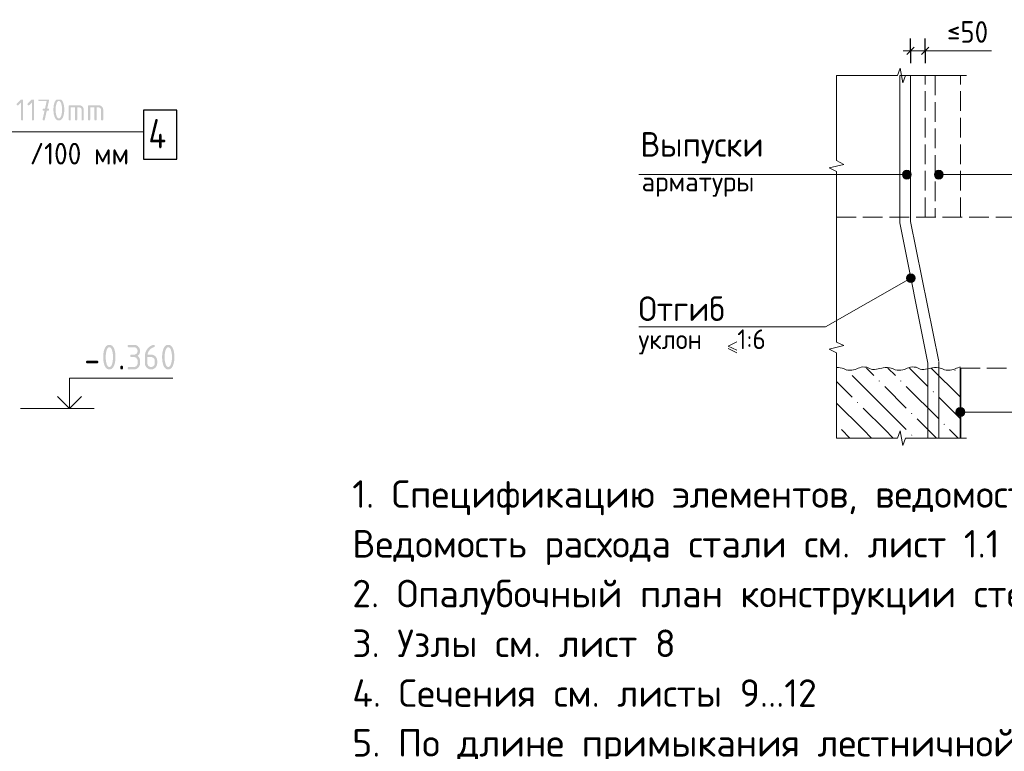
# Model space of a CAD drawing. Header units: millimetres. Extents: x 0 to 50400, y 0 to 35640.
# Tile 13 of 18: x 23540 to 35561, y 8340 to 17270. Entities that reach past the tile are written whole.
import ezdxf

# ---------------------------------------------------------------- set-up
doc = ezdxf.new("R2010")
doc.units = ezdxf.units.MM
doc.linetypes.add('______2', pattern=[324, 240, -84])
for name, color, linetype, lineweight in [('Standard', 7, 'Continuous', 25), ('Высотные отметки', 7, 'Continuous', 25), ('ЖБ Пилон', 7, 'Continuous', 35), ('Позиционная метка линия выноска', 7, 'Continuous', 13), ('Размерная линия_ общее', 7, 'Continuous', 13)]:
    doc.layers.add(name, color=color, linetype=linetype, lineweight=lineweight)
doc.layers.add('Стена обрамление П-обр.', color=7, linetype='Continuous', true_color=0xa0a0a0)
doc.styles.add('ISOCPEUR', font='txt')

msp = doc.modelspace()

# ---------------------------------------------------------------- hatches: boundary and pattern name
at = {"layer": 'Standard', "linetype": 'Continuous', "lineweight": 13, "transparency": 33554687}
for points in [[(34324, 15352), (34324, 15406), (34317, 15379)], [(34324, 15406), (34344, 15333), (34344, 15425)], [(34324, 15406), (34324, 15352), (34344, 15333)], [(34344, 15425), (34371, 15325), (34371, 15433)], [(34344, 15425), (34344, 15333), (34371, 15325)], [(34371, 15433), (34371, 15325), (34398, 15333)], [(34371, 15433), (34398, 15333), (34398, 15425)], [(34398, 15425), (34398, 15333), (34417, 15352)], [(34398, 15425), (34417, 15352), (34417, 15406)], [(34417, 15406), (34417, 15352), (34425, 15379)], [(34714, 15352), (34714, 15406), (34707, 15379)], [(34734, 15333), (34734, 15425), (34714, 15406)], [(34734, 15333), (34714, 15406), (34714, 15352)], [(34761, 15325), (34761, 15433), (34734, 15425)], [(34761, 15325), (34734, 15425), (34734, 15333)], [(34788, 15333), (34788, 15425), (34761, 15433)], [(34788, 15333), (34761, 15433), (34761, 15325)], [(34807, 15352), (34807, 15406), (34788, 15425)], [(34807, 15352), (34788, 15425), (34788, 15333)], [(34807, 15406), (34807, 15352), (34815, 15379)], [(34366, 14115), (34420, 14061), (34373, 14142)], [(34393, 14069), (34366, 14115), (34373, 14088)], [(34366, 14115), (34393, 14069), (34420, 14061)], [(34373, 14142), (34447, 14068), (34393, 14162)], [(34373, 14142), (34420, 14061), (34447, 14068)], [(34393, 14162), (34466, 14088), (34420, 14169)], [(34393, 14162), (34447, 14068), (34466, 14088)], [(34420, 14169), (34466, 14088), (34474, 14115)], [(34420, 14169), (34474, 14115), (34447, 14162)], [(34447, 14162), (34474, 14115), (34467, 14142)], [(34978, 12454), (34978, 12508), (34971, 12481)], [(34998, 12435), (34998, 12527), (34978, 12508)], [(34998, 12435), (34978, 12508), (34978, 12454)], [(35025, 12427), (35025, 12535), (34998, 12527)], [(35025, 12427), (34998, 12527), (34998, 12435)], [(35052, 12435), (35052, 12527), (35025, 12535)], [(35052, 12435), (35025, 12535), (35025, 12427)], [(35071, 12454), (35071, 12508), (35052, 12527)], [(35071, 12454), (35052, 12527), (35052, 12435)], [(35071, 12508), (35071, 12454), (35079, 12481)]]:
    msp.add_hatch(color=7, dxfattribs=at).paths.add_polyline_path(points)
for points in [[(33639, 12984), (33631, 12992), (33639, 13000), (33646, 12992)], [(34959, 12984), (34951, 12992), (34959, 13000), (34966, 12992)], [(34035, 12852), (34027, 12860), (34035, 12868), (34042, 12860)], [(34299, 12852), (34291, 12860), (34299, 12868), (34306, 12860)], [(34695, 12720), (34687, 12728), (34695, 12736), (34702, 12728)], [(33771, 12588), (33763, 12596), (33771, 12604), (33778, 12596)], [(34431, 12456), (34423, 12464), (34431, 12472), (34438, 12464)], [(33512, 12334), (33514, 12332), (33512, 12330)], [(34827, 12324), (34819, 12332), (34827, 12340), (34834, 12332)], [(34431, 12192), (34423, 12200), (34431, 12208), (34438, 12200)]]:
    msp.add_hatch(color=7, dxfattribs=at).paths.add_polyline_path(points, flags=16)
at = {"layer": 'ЖБ Пилон', "linetype": 'Continuous', "lineweight": 25, "transparency": 33554687}
h = msp.add_hatch(color=7, dxfattribs=at)
h.paths.add_polyline_path([(24679, 13151), (24679, 13161), (24679, 13170), (24678, 13179), (24677, 13188), (24676, 13196), (24675, 13205), (24673, 13213), (24671, 13222), (24670, 13228), (24668, 13233), (24666, 13239), (24664, 13243), (24663, 13248), (24660, 13252), (24658, 13256), (24656, 13259), (24654, 13262), (24651, 13264), (24649, 13267), (24646, 13268), (24643, 13270), (24640, 13271), (24638, 13271), (24634, 13271), (24631, 13271), (24628, 13271), (24626, 13270), (24623, 13268), (24620, 13267), (24618, 13264), (24615, 13262), (24613, 13259), (24611, 13256), (24609, 13252), (24606, 13248), (24605, 13243), (24603, 13239), (24601, 13233), (24599, 13228), (24598, 13221), (24596, 13213), (24594, 13204), (24593, 13196), (24592, 13187), (24591, 13178), (24590, 13169), (24590, 13160), (24590, 13151), (24590, 13142), (24590, 13133), (24591, 13124), (24592, 13115), (24593, 13107), (24594, 13098), (24596, 13089), (24598, 13081), (24599, 13075), (24601, 13070), (24602, 13064), (24604, 13059), (24606, 13055), (24608, 13051), (24610, 13047), (24613, 13044), (24615, 13041), (24618, 13038), (24620, 13036), (24623, 13035), (24625, 13033), (24628, 13032), (24631, 13031), (24634, 13031), (24638, 13031), (24640, 13032), (24643, 13033), (24646, 13035), (24649, 13036), (24651, 13038), (24654, 13041), (24656, 13044), (24658, 13047), (24660, 13051), (24663, 13055), (24664, 13059), (24666, 13064), (24668, 13070), (24670, 13075), (24671, 13081), (24673, 13089), (24675, 13098), (24676, 13107), (24677, 13115), (24678, 13124), (24679, 13133), (24679, 13142)])
h.paths.add_polyline_path([(24709, 13151), (24709, 13145), (24709, 13138), (24709, 13132), (24708, 13125), (24708, 13119), (24707, 13113), (24707, 13107), (24706, 13101), (24705, 13096), (24704, 13090), (24703, 13084), (24702, 13079), (24701, 13074), (24699, 13069), (24698, 13064), (24696, 13059), (24694, 13052), (24691, 13045), (24688, 13039), (24685, 13034), (24682, 13028), (24678, 13024), (24675, 13019), (24671, 13016), (24667, 13012), (24663, 13009), (24659, 13007), (24654, 13005), (24650, 13003), (24645, 13002), (24640, 13001), (24634, 13001), (24629, 13001), (24624, 13002), (24619, 13003), (24615, 13005), (24610, 13007), (24606, 13009), (24602, 13012), (24598, 13016), (24594, 13019), (24590, 13024), (24587, 13028), (24584, 13033), (24581, 13039), (24578, 13045), (24575, 13051), (24573, 13058), (24571, 13063), (24570, 13068), (24568, 13074), (24567, 13079), (24566, 13084), (24565, 13090), (24564, 13095), (24563, 13101), (24562, 13107), (24561, 13113), (24561, 13119), (24560, 13125), (24560, 13132), (24560, 13138), (24560, 13145), (24560, 13151), (24560, 13158), (24560, 13165), (24560, 13171), (24560, 13177), (24561, 13184), (24561, 13190), (24562, 13196), (24563, 13202), (24564, 13207), (24565, 13213), (24566, 13219), (24567, 13224), (24568, 13229), (24570, 13234), (24571, 13239), (24573, 13244), (24575, 13251), (24578, 13258), (24581, 13264), (24584, 13269), (24587, 13275), (24590, 13279), (24594, 13284), (24598, 13287), (24602, 13291), (24606, 13293), (24610, 13296), (24615, 13298), (24619, 13300), (24624, 13300), (24629, 13301), (24634, 13301), (24640, 13301), (24645, 13300), (24650, 13300), (24654, 13298), (24659, 13296), (24663, 13293), (24667, 13291), (24671, 13287), (24675, 13283), (24678, 13279), (24682, 13275), (24685, 13269), (24688, 13264), (24691, 13258), (24694, 13251), (24696, 13244), (24698, 13239), (24699, 13234), (24701, 13229), (24702, 13224), (24703, 13218), (24704, 13213), (24705, 13207), (24706, 13201), (24707, 13196), (24707, 13190), (24708, 13184), (24708, 13177), (24709, 13171), (24709, 13165), (24709, 13158)], flags=16)
for points in [[(24934, 13151), (24904, 13151), (24902, 13151), (24901, 13152), (24899, 13152), (24898, 13152), (24896, 13153), (24895, 13153), (24894, 13154), (24893, 13155), (24892, 13156), (24891, 13157), (24891, 13158), (24890, 13160), (24890, 13161), (24889, 13163), (24889, 13165), (24889, 13166), (24889, 13168), (24889, 13170), (24890, 13172), (24890, 13173), (24891, 13174), (24891, 13176), (24892, 13177), (24893, 13178), (24894, 13179), (24895, 13179), (24896, 13180), (24898, 13181), (24899, 13181), (24901, 13181), (24902, 13181), (24904, 13181), (24934, 13181), (24939, 13181), (24943, 13182), (24948, 13183), (24952, 13185), (24956, 13186), (24959, 13189), (24963, 13191), (24966, 13194), (24969, 13198), (24972, 13201), (24974, 13205), (24976, 13209), (24978, 13213), (24978, 13217), (24979, 13222), (24979, 13226), (24979, 13231), (24978, 13235), (24978, 13240), (24976, 13244), (24974, 13248), (24972, 13251), (24969, 13255), (24966, 13258), (24963, 13261), (24959, 13264), (24955, 13266), (24951, 13268), (24948, 13270), (24943, 13271), (24939, 13271), (24934, 13271), (24874, 13271), (24872, 13271), (24871, 13272), (24869, 13272), (24868, 13272), (24866, 13273), (24865, 13273), (24864, 13274), (24863, 13275), (24862, 13276), (24861, 13277), (24861, 13278), (24860, 13280), (24860, 13281), (24859, 13283), (24859, 13284), (24859, 13286), (24859, 13288), (24859, 13290), (24860, 13292), (24860, 13293), (24861, 13294), (24861, 13296), (24862, 13297), (24863, 13298), (24864, 13299), (24865, 13299), (24866, 13300), (24868, 13300), (24869, 13301), (24871, 13301), (24872, 13301), (24874, 13301), (24934, 13301), (24938, 13301), (24942, 13301), (24946, 13301), (24949, 13300), (24953, 13299), (24956, 13298), (24960, 13297), (24963, 13296), (24966, 13295), (24970, 13293), (24973, 13291), (24976, 13289), (24979, 13287), (24982, 13285), (24985, 13282), (24987, 13279), (24990, 13277), (24992, 13274), (24995, 13271), (24997, 13268), (24999, 13265), (25001, 13262), (25002, 13258), (25004, 13255), (25005, 13252), (25006, 13248), (25007, 13245), (25008, 13241), (25009, 13238), (25009, 13234), (25009, 13230), (25009, 13226), (25009, 13222), (25009, 13217), (25008, 13213), (25007, 13209), (25006, 13204), (25005, 13201), (25004, 13197), (25002, 13193), (25000, 13189), (24998, 13186), (24995, 13182), (24992, 13179), (24990, 13175), (24986, 13172), (24983, 13169), (24979, 13166), (24983, 13164), (24986, 13161), (24990, 13157), (24992, 13154), (24995, 13151), (24998, 13147), (25000, 13144), (25002, 13140), (25004, 13136), (25005, 13132), (25006, 13128), (25007, 13124), (25008, 13120), (25009, 13116), (25009, 13111), (25009, 13106), (25009, 13076), (25009, 13073), (25009, 13069), (25009, 13065), (25008, 13061), (25007, 13058), (25006, 13054), (25005, 13051), (25004, 13048), (25002, 13044), (25001, 13041), (24999, 13038), (24997, 13035), (24995, 13032), (24992, 13029), (24990, 13026), (24987, 13023), (24984, 13021), (24982, 13018), (24979, 13016), (24976, 13014), (24973, 13012), (24969, 13010), (24966, 13008), (24963, 13007), (24960, 13005), (24956, 13004), (24953, 13003), (24949, 13003), (24946, 13002), (24942, 13002), (24938, 13001), (24934, 13001), (24874, 13001), (24872, 13001), (24871, 13002), (24869, 13002), (24868, 13002), (24866, 13003), (24865, 13004), (24864, 13004), (24863, 13005), (24862, 13006), (24861, 13007), (24861, 13008), (24860, 13010), (24860, 13011), (24859, 13013), (24859, 13015), (24859, 13016), (24859, 13018), (24859, 13020), (24860, 13022), (24860, 13023), (24861, 13024), (24861, 13026), (24862, 13027), (24863, 13028), (24864, 13029), (24865, 13029), (24866, 13030), (24868, 13031), (24869, 13031), (24871, 13031), (24872, 13031), (24874, 13031), (24934, 13031), (24939, 13031), (24943, 13032), (24948, 13033), (24952, 13035), (24956, 13036), (24959, 13039), (24963, 13041), (24966, 13045), (24969, 13048), (24972, 13051), (24974, 13055), (24976, 13059), (24978, 13063), (24978, 13067), (24979, 13072), (24979, 13076), (24979, 13106), (24979, 13111), (24978, 13115), (24978, 13120), (24976, 13124), (24974, 13128), (24972, 13131), (24969, 13135), (24966, 13138), (24963, 13142), (24959, 13144), (24955, 13146), (24951, 13148), (24948, 13150), (24943, 13151), (24939, 13151)], [(24485, 13076), (24365, 13076), (24363, 13076), (24361, 13076), (24359, 13077), (24358, 13077), (24357, 13078), (24356, 13078), (24354, 13079), (24353, 13080), (24352, 13081), (24352, 13082), (24351, 13083), (24351, 13085), (24350, 13086), (24350, 13088), (24350, 13089), (24350, 13091), (24350, 13093), (24350, 13095), (24350, 13096), (24351, 13098), (24351, 13099), (24352, 13100), (24352, 13102), (24353, 13103), (24354, 13103), (24356, 13104), (24357, 13105), (24358, 13105), (24359, 13106), (24361, 13106), (24363, 13106), (24365, 13106), (24485, 13106), (24486, 13106), (24488, 13106), (24490, 13106), (24491, 13105), (24493, 13105), (24494, 13104), (24495, 13103), (24496, 13103), (24497, 13102), (24497, 13100), (24498, 13099), (24499, 13098), (24499, 13096), (24499, 13095), (24500, 13093), (24500, 13091), (24500, 13089), (24499, 13088), (24499, 13086), (24499, 13085), (24498, 13083), (24497, 13082), (24497, 13081), (24496, 13080), (24495, 13079), (24494, 13078), (24493, 13078), (24491, 13077), (24490, 13077), (24488, 13076), (24486, 13076)], [(24769, 13031), (24769, 13033), (24770, 13035), (24770, 13037), (24770, 13038), (24771, 13039), (24771, 13041), (24772, 13042), (24773, 13043), (24774, 13044), (24775, 13044), (24776, 13045), (24778, 13046), (24779, 13046), (24781, 13046), (24783, 13046), (24784, 13046), (24786, 13046), (24788, 13046), (24790, 13046), (24791, 13046), (24792, 13045), (24794, 13044), (24795, 13044), (24796, 13043), (24797, 13042), (24797, 13041), (24798, 13039), (24798, 13038), (24799, 13037), (24799, 13035), (24799, 13033), (24799, 13031), (24799, 13016), (24799, 13015), (24799, 13013), (24799, 13011), (24798, 13010), (24798, 13008), (24797, 13007), (24797, 13006), (24796, 13005), (24795, 13004), (24794, 13004), (24792, 13003), (24791, 13002), (24790, 13002), (24788, 13002), (24786, 13001), (24784, 13001), (24783, 13001), (24781, 13002), (24779, 13002), (24778, 13002), (24776, 13003), (24775, 13004), (24774, 13004), (24773, 13005), (24772, 13006), (24771, 13007), (24771, 13008), (24770, 13010), (24770, 13011), (24770, 13013), (24769, 13015), (24769, 13016)]]:
    msp.add_hatch(color=7, dxfattribs=at).paths.add_polyline_path(points, flags=16)
h = msp.add_hatch(color=7, dxfattribs=at)
h.paths.add_polyline_path([(25099, 13151), (25099, 13076), (25099, 13072), (25100, 13067), (25101, 13063), (25102, 13059), (25104, 13055), (25106, 13051), (25109, 13048), (25112, 13045), (25115, 13041), (25119, 13039), (25123, 13036), (25127, 13035), (25131, 13033), (25135, 13032), (25139, 13031), (25144, 13031), (25149, 13031), (25153, 13032), (25157, 13033), (25161, 13035), (25165, 13036), (25169, 13039), (25172, 13041), (25176, 13045), (25179, 13048), (25181, 13052), (25184, 13055), (25186, 13059), (25187, 13063), (25188, 13067), (25189, 13072), (25189, 13076), (25189, 13106), (25189, 13111), (25188, 13115), (25187, 13120), (25185, 13124), (25184, 13128), (25181, 13131), (25179, 13135), (25176, 13138), (25172, 13142), (25169, 13144), (25165, 13146), (25161, 13148), (25157, 13150), (25153, 13151), (25149, 13151), (25144, 13151)])
h.paths.add_polyline_path([(25174, 13301), (25176, 13301), (25177, 13301), (25179, 13301), (25180, 13300), (25182, 13300), (25183, 13299), (25184, 13299), (25185, 13298), (25186, 13297), (25187, 13296), (25187, 13294), (25188, 13293), (25188, 13292), (25189, 13290), (25189, 13288), (25189, 13286), (25189, 13284), (25188, 13281), (25188, 13279), (25187, 13278), (25186, 13276), (25185, 13275), (25183, 13274), (25181, 13273), (25177, 13272), (25173, 13271), (25169, 13270), (25165, 13268), (25161, 13266), (25158, 13264), (25154, 13262), (25150, 13259), (25146, 13257), (25143, 13254), (25139, 13251), (25136, 13248), (25133, 13245), (25129, 13241), (25126, 13237), (25123, 13233), (25118, 13227), (25114, 13221), (25110, 13214), (25108, 13208), (25105, 13201), (25103, 13195), (25101, 13188), (25100, 13181), (25144, 13181), (25148, 13181), (25152, 13181), (25156, 13181), (25159, 13180), (25163, 13179), (25166, 13178), (25170, 13177), (25173, 13176), (25177, 13175), (25180, 13173), (25183, 13171), (25186, 13169), (25189, 13167), (25192, 13165), (25195, 13162), (25197, 13160), (25200, 13157), (25202, 13154), (25205, 13151), (25207, 13148), (25209, 13145), (25210, 13142), (25212, 13139), (25213, 13135), (25215, 13132), (25216, 13129), (25217, 13125), (25217, 13122), (25218, 13118), (25218, 13114), (25219, 13110), (25219, 13106), (25219, 13076), (25219, 13072), (25218, 13069), (25218, 13065), (25217, 13061), (25217, 13058), (25216, 13054), (25215, 13051), (25213, 13047), (25212, 13044), (25210, 13041), (25209, 13038), (25207, 13035), (25204, 13032), (25202, 13029), (25200, 13026), (25197, 13023), (25194, 13020), (25191, 13018), (25188, 13016), (25185, 13014), (25182, 13012), (25179, 13010), (25176, 13008), (25173, 13007), (25169, 13005), (25166, 13004), (25163, 13003), (25159, 13003), (25155, 13002), (25152, 13002), (25148, 13001), (25144, 13001), (25140, 13001), (25136, 13002), (25133, 13002), (25129, 13003), (25125, 13003), (25122, 13004), (25118, 13005), (25115, 13007), (25112, 13008), (25109, 13010), (25105, 13012), (25102, 13014), (25099, 13016), (25096, 13018), (25094, 13020), (25091, 13023), (25088, 13026), (25086, 13029), (25083, 13032), (25081, 13035), (25079, 13038), (25078, 13041), (25076, 13044), (25075, 13047), (25073, 13050), (25072, 13054), (25071, 13057), (25070, 13061), (25070, 13065), (25069, 13068), (25069, 13072), (25069, 13076), (25069, 13166), (25069, 13173), (25070, 13179), (25070, 13185), (25071, 13191), (25072, 13197), (25074, 13203), (25075, 13209), (25078, 13214), (25080, 13220), (25082, 13225), (25085, 13231), (25088, 13236), (25091, 13241), (25095, 13246), (25099, 13251), (25103, 13256), (25106, 13259), (25110, 13263), (25113, 13266), (25116, 13270), (25120, 13273), (25123, 13276), (25127, 13279), (25130, 13281), (25134, 13284), (25138, 13286), (25141, 13289), (25145, 13291), (25149, 13293), (25153, 13295), (25156, 13296), (25160, 13298), (25162, 13299), (25164, 13299), (25166, 13300), (25168, 13301), (25170, 13301), (25171, 13301), (25173, 13301)], flags=16)
h = msp.add_hatch(color=7, dxfattribs=at)
h.paths.add_polyline_path([(25399, 13151), (25399, 13161), (25398, 13170), (25398, 13179), (25397, 13188), (25396, 13196), (25394, 13205), (25393, 13213), (25391, 13222), (25389, 13228), (25387, 13233), (25386, 13239), (25384, 13243), (25382, 13248), (25380, 13252), (25378, 13256), (25375, 13259), (25373, 13262), (25371, 13264), (25368, 13267), (25365, 13268), (25363, 13270), (25360, 13271), (25357, 13271), (25354, 13271), (25351, 13271), (25348, 13271), (25345, 13270), (25342, 13268), (25340, 13267), (25337, 13264), (25335, 13262), (25332, 13259), (25330, 13256), (25328, 13252), (25326, 13248), (25324, 13243), (25322, 13239), (25320, 13233), (25319, 13228), (25317, 13221), (25315, 13213), (25314, 13204), (25312, 13196), (25311, 13187), (25310, 13178), (25309, 13169), (25309, 13160), (25309, 13151), (25309, 13142), (25309, 13133), (25310, 13124), (25311, 13115), (25312, 13107), (25313, 13098), (25315, 13089), (25317, 13081), (25318, 13075), (25320, 13070), (25322, 13064), (25324, 13059), (25326, 13055), (25328, 13051), (25330, 13047), (25332, 13044), (25334, 13041), (25337, 13038), (25339, 13036), (25342, 13035), (25345, 13033), (25348, 13032), (25351, 13031), (25354, 13031), (25357, 13031), (25360, 13032), (25363, 13033), (25365, 13035), (25368, 13036), (25371, 13038), (25373, 13041), (25375, 13044), (25378, 13047), (25380, 13051), (25382, 13055), (25384, 13059), (25386, 13064), (25387, 13070), (25389, 13075), (25391, 13081), (25393, 13089), (25394, 13098), (25396, 13107), (25397, 13115), (25398, 13124), (25398, 13133), (25399, 13142)])
h.paths.add_polyline_path([(25429, 13151), (25429, 13145), (25428, 13138), (25428, 13132), (25428, 13125), (25427, 13119), (25427, 13113), (25426, 13107), (25425, 13101), (25425, 13096), (25424, 13090), (25422, 13084), (25421, 13079), (25420, 13074), (25419, 13069), (25417, 13064), (25415, 13059), (25413, 13052), (25410, 13045), (25408, 13039), (25404, 13034), (25401, 13028), (25398, 13024), (25394, 13019), (25390, 13016), (25387, 13012), (25382, 13009), (25378, 13007), (25374, 13005), (25369, 13003), (25364, 13002), (25359, 13001), (25354, 13001), (25348, 13001), (25344, 13002), (25339, 13003), (25334, 13005), (25329, 13007), (25325, 13009), (25321, 13012), (25317, 13016), (25313, 13019), (25310, 13024), (25306, 13028), (25303, 13033), (25300, 13039), (25297, 13045), (25294, 13051), (25292, 13058), (25290, 13063), (25289, 13068), (25288, 13074), (25286, 13079), (25285, 13084), (25284, 13090), (25283, 13095), (25282, 13101), (25281, 13107), (25281, 13113), (25280, 13119), (25280, 13125), (25279, 13132), (25279, 13138), (25279, 13145), (25279, 13151), (25279, 13158), (25279, 13165), (25279, 13171), (25280, 13177), (25280, 13184), (25281, 13190), (25281, 13196), (25282, 13202), (25283, 13207), (25284, 13213), (25285, 13219), (25286, 13224), (25288, 13229), (25289, 13234), (25290, 13239), (25292, 13244), (25294, 13251), (25297, 13258), (25300, 13264), (25303, 13269), (25306, 13275), (25310, 13279), (25313, 13284), (25317, 13287), (25321, 13291), (25325, 13293), (25329, 13296), (25334, 13298), (25339, 13300), (25344, 13300), (25348, 13301), (25354, 13301), (25359, 13301), (25364, 13300), (25369, 13300), (25374, 13298), (25378, 13296), (25382, 13293), (25387, 13291), (25390, 13287), (25394, 13283), (25398, 13279), (25401, 13275), (25404, 13269), (25408, 13264), (25410, 13258), (25413, 13251), (25415, 13244), (25417, 13239), (25419, 13234), (25420, 13229), (25421, 13224), (25422, 13218), (25424, 13213), (25425, 13207), (25425, 13201), (25426, 13196), (25427, 13190), (25427, 13184), (25428, 13177), (25428, 13171), (25428, 13165), (25429, 13158)], flags=16)
at = {"layer": 'Стена обрамление П-обр.', "linetype": 'Continuous', "lineweight": 13, "transparency": 33554687}
for points in [[(23556, 16259), (23526, 16228), (23525, 16227), (23524, 16227), (23522, 16226), (23521, 16225), (23520, 16225), (23519, 16225), (23518, 16224), (23516, 16224), (23515, 16224), (23513, 16225), (23512, 16225), (23511, 16225), (23509, 16226), (23508, 16226), (23507, 16227), (23506, 16228), (23506, 16229), (23505, 16230), (23504, 16231), (23504, 16232), (23504, 16233), (23503, 16235), (23503, 16236), (23503, 16238), (23503, 16239), (23503, 16240), (23504, 16242), (23504, 16243), (23505, 16244), (23505, 16245), (23506, 16246), (23507, 16247), (23553, 16293), (23582, 16293), (23582, 16292), (23582, 16290), (23582, 16053), (23582, 16051), (23582, 16050), (23582, 16048), (23582, 16047), (23581, 16046), (23580, 16045), (23580, 16044), (23579, 16043), (23578, 16042), (23577, 16042), (23576, 16041), (23575, 16040), (23574, 16040), (23572, 16040), (23571, 16040), (23569, 16040), (23567, 16040), (23566, 16040), (23565, 16040), (23563, 16040), (23562, 16041), (23561, 16042), (23560, 16042), (23559, 16043), (23558, 16044), (23558, 16045), (23557, 16046), (23557, 16047), (23556, 16048), (23556, 16050), (23556, 16051), (23556, 16053)], [(23688, 16259), (23658, 16228), (23657, 16227), (23656, 16227), (23654, 16226), (23653, 16225), (23652, 16225), (23651, 16225), (23650, 16224), (23648, 16224), (23647, 16224), (23645, 16225), (23644, 16225), (23643, 16225), (23641, 16226), (23640, 16226), (23639, 16227), (23638, 16228), (23638, 16229), (23637, 16230), (23636, 16231), (23636, 16232), (23636, 16233), (23635, 16235), (23635, 16236), (23635, 16238), (23635, 16239), (23635, 16240), (23636, 16242), (23636, 16243), (23637, 16244), (23637, 16245), (23638, 16246), (23639, 16247), (23685, 16293), (23714, 16293), (23714, 16292), (23714, 16290), (23714, 16053), (23714, 16051), (23714, 16050), (23714, 16048), (23714, 16047), (23713, 16046), (23712, 16045), (23712, 16044), (23711, 16043), (23710, 16042), (23709, 16042), (23708, 16041), (23707, 16040), (23706, 16040), (23704, 16040), (23703, 16040), (23701, 16040), (23699, 16040), (23698, 16040), (23697, 16040), (23695, 16040), (23694, 16041), (23693, 16042), (23692, 16042), (23691, 16043), (23690, 16044), (23690, 16045), (23689, 16046), (23689, 16047), (23688, 16048), (23688, 16050), (23688, 16051), (23688, 16053)], [(23843, 16158), (23833, 16158), (23831, 16158), (23830, 16159), (23829, 16159), (23827, 16159), (23826, 16160), (23825, 16160), (23824, 16161), (23823, 16162), (23822, 16163), (23822, 16164), (23821, 16165), (23821, 16166), (23820, 16167), (23820, 16169), (23820, 16170), (23820, 16172), (23820, 16173), (23820, 16175), (23820, 16176), (23821, 16177), (23821, 16179), (23822, 16180), (23822, 16181), (23823, 16182), (23824, 16182), (23825, 16183), (23826, 16184), (23827, 16184), (23829, 16184), (23830, 16185), (23831, 16185), (23833, 16185), (23849, 16185), (23869, 16277), (23780, 16277), (23779, 16277), (23777, 16277), (23776, 16278), (23775, 16278), (23773, 16278), (23772, 16279), (23771, 16280), (23770, 16281), (23770, 16281), (23769, 16282), (23768, 16283), (23768, 16285), (23768, 16286), (23767, 16287), (23767, 16289), (23767, 16290), (23767, 16292), (23767, 16293), (23899, 16293), (23899, 16292), (23899, 16291), (23899, 16290), (23899, 16288), (23876, 16185), (23886, 16185), (23887, 16185), (23889, 16185), (23890, 16184), (23892, 16184), (23893, 16184), (23894, 16183), (23895, 16182), (23896, 16182), (23897, 16181), (23897, 16180), (23898, 16179), (23898, 16177), (23899, 16176), (23899, 16175), (23899, 16173), (23899, 16172), (23899, 16170), (23899, 16169), (23899, 16167), (23898, 16166), (23898, 16165), (23897, 16164), (23897, 16163), (23896, 16162), (23895, 16161), (23894, 16160), (23893, 16160), (23892, 16159), (23890, 16159), (23889, 16159), (23887, 16158), (23886, 16158), (23870, 16158), (23846, 16050), (23845, 16047), (23844, 16046), (23843, 16044), (23842, 16042), (23840, 16041), (23838, 16040), (23836, 16040), (23833, 16040), (23832, 16040), (23830, 16040), (23829, 16040), (23827, 16040), (23826, 16041), (23825, 16042), (23824, 16042), (23823, 16043), (23822, 16044), (23822, 16045), (23821, 16046), (23821, 16047), (23820, 16048), (23820, 16050), (23820, 16051), (23820, 16053), (23820, 16054), (23820, 16055), (23820, 16055), (23820, 16056)], [(24150, 16224), (24268, 16224), (24271, 16224), (24274, 16224), (24277, 16224), (24279, 16223), (24282, 16223), (24284, 16222), (24287, 16221), (24289, 16220), (24291, 16220), (24293, 16218), (24296, 16217), (24298, 16216), (24300, 16214), (24302, 16213), (24304, 16211), (24306, 16209), (24308, 16207), (24310, 16205), (24311, 16203), (24313, 16201), (24314, 16199), (24315, 16197), (24316, 16194), (24317, 16192), (24318, 16190), (24319, 16187), (24320, 16185), (24320, 16182), (24321, 16180), (24321, 16177), (24321, 16174), (24321, 16172), (24321, 16053), (24321, 16051), (24321, 16050), (24321, 16048), (24320, 16047), (24320, 16046), (24319, 16045), (24319, 16044), (24318, 16043), (24317, 16042), (24316, 16042), (24315, 16041), (24314, 16040), (24313, 16040), (24311, 16040), (24310, 16040), (24308, 16040), (24306, 16040), (24305, 16040), (24303, 16040), (24302, 16040), (24301, 16041), (24300, 16042), (24299, 16042), (24298, 16043), (24297, 16044), (24297, 16045), (24296, 16046), (24296, 16047), (24295, 16048), (24295, 16050), (24295, 16051), (24295, 16053), (24295, 16171), (24295, 16174), (24294, 16177), (24294, 16179), (24293, 16182), (24292, 16184), (24291, 16186), (24289, 16188), (24287, 16190), (24285, 16192), (24283, 16194), (24281, 16195), (24279, 16196), (24276, 16197), (24274, 16197), (24271, 16198), (24268, 16198), (24242, 16198), (24242, 16053), (24242, 16051), (24242, 16050), (24242, 16048), (24241, 16047), (24241, 16046), (24240, 16045), (24240, 16044), (24239, 16043), (24238, 16042), (24237, 16042), (24236, 16041), (24235, 16040), (24233, 16040), (24232, 16040), (24231, 16040), (24229, 16040), (24227, 16040), (24226, 16040), (24224, 16040), (24223, 16040), (24222, 16041), (24221, 16042), (24220, 16042), (24219, 16043), (24218, 16044), (24218, 16045), (24217, 16046), (24216, 16047), (24216, 16048), (24216, 16050), (24216, 16051), (24216, 16053), (24216, 16198), (24163, 16198), (24163, 16053), (24163, 16051), (24163, 16050), (24163, 16048), (24162, 16047), (24162, 16046), (24161, 16045), (24161, 16044), (24160, 16043), (24159, 16042), (24158, 16042), (24157, 16041), (24156, 16040), (24154, 16040), (24153, 16040), (24151, 16040), (24150, 16040), (24148, 16040), (24147, 16040), (24145, 16040), (24144, 16040), (24143, 16041), (24142, 16042), (24141, 16042), (24140, 16043), (24139, 16044), (24138, 16045), (24138, 16046), (24137, 16047), (24137, 16048), (24137, 16050), (24137, 16051), (24137, 16053), (24137, 16211), (24137, 16213), (24137, 16214), (24137, 16216), (24137, 16217), (24138, 16218), (24138, 16219), (24139, 16220), (24140, 16221), (24141, 16222), (24142, 16222), (24143, 16223), (24144, 16223), (24145, 16224), (24147, 16224), (24148, 16224)], [(24387, 16224), (24506, 16224), (24509, 16224), (24511, 16224), (24514, 16224), (24517, 16223), (24519, 16223), (24522, 16222), (24524, 16221), (24526, 16220), (24529, 16220), (24531, 16218), (24533, 16217), (24535, 16216), (24538, 16214), (24540, 16213), (24542, 16211), (24543, 16209), (24545, 16207), (24547, 16205), (24549, 16203), (24550, 16201), (24552, 16199), (24553, 16197), (24554, 16194), (24555, 16192), (24556, 16190), (24557, 16187), (24557, 16185), (24558, 16182), (24558, 16180), (24559, 16177), (24559, 16174), (24559, 16172), (24559, 16053), (24559, 16051), (24559, 16050), (24558, 16048), (24558, 16047), (24558, 16046), (24557, 16045), (24556, 16044), (24555, 16043), (24555, 16042), (24554, 16042), (24553, 16041), (24551, 16040), (24550, 16040), (24549, 16040), (24547, 16040), (24546, 16040), (24544, 16040), (24542, 16040), (24541, 16040), (24540, 16040), (24539, 16041), (24537, 16042), (24536, 16042), (24536, 16043), (24535, 16044), (24534, 16045), (24534, 16046), (24533, 16047), (24533, 16048), (24533, 16050), (24532, 16051), (24532, 16053), (24532, 16171), (24532, 16174), (24532, 16177), (24531, 16179), (24530, 16182), (24529, 16184), (24528, 16186), (24527, 16188), (24525, 16190), (24523, 16192), (24521, 16194), (24519, 16195), (24516, 16196), (24514, 16197), (24511, 16197), (24509, 16198), (24506, 16198), (24480, 16198), (24480, 16053), (24480, 16051), (24479, 16050), (24479, 16048), (24479, 16047), (24478, 16046), (24478, 16045), (24477, 16044), (24476, 16043), (24476, 16042), (24474, 16042), (24473, 16041), (24472, 16040), (24471, 16040), (24470, 16040), (24468, 16040), (24466, 16040), (24465, 16040), (24463, 16040), (24462, 16040), (24461, 16040), (24459, 16041), (24458, 16042), (24457, 16042), (24457, 16043), (24456, 16044), (24455, 16045), (24454, 16046), (24454, 16047), (24454, 16048), (24453, 16050), (24453, 16051), (24453, 16053), (24453, 16198), (24401, 16198), (24401, 16053), (24401, 16051), (24400, 16050), (24400, 16048), (24400, 16047), (24399, 16046), (24399, 16045), (24398, 16044), (24397, 16043), (24396, 16042), (24395, 16042), (24394, 16041), (24393, 16040), (24392, 16040), (24390, 16040), (24389, 16040), (24387, 16040), (24386, 16040), (24384, 16040), (24383, 16040), (24382, 16040), (24380, 16041), (24379, 16042), (24378, 16042), (24377, 16043), (24377, 16044), (24376, 16045), (24375, 16046), (24375, 16047), (24375, 16048), (24374, 16050), (24374, 16051), (24374, 16053), (24374, 16211), (24374, 16213), (24374, 16214), (24375, 16216), (24375, 16217), (24375, 16218), (24376, 16219), (24377, 16220), (24377, 16221), (24378, 16222), (24379, 16222), (24380, 16223), (24382, 16223), (24383, 16224), (24384, 16224), (24386, 16224)]]:
    msp.add_hatch(color=7, dxfattribs=at).paths.add_polyline_path(points, flags=16)
h = msp.add_hatch(color=7, dxfattribs=at)
h.paths.add_polyline_path([(24057, 16172), (24057, 16180), (24057, 16188), (24056, 16196), (24055, 16203), (24055, 16211), (24053, 16219), (24052, 16226), (24050, 16233), (24049, 16239), (24047, 16244), (24046, 16248), (24044, 16253), (24043, 16257), (24041, 16260), (24039, 16264), (24037, 16266), (24035, 16269), (24033, 16271), (24030, 16273), (24028, 16274), (24026, 16276), (24023, 16277), (24021, 16277), (24018, 16277), (24015, 16277), (24013, 16277), (24010, 16276), (24008, 16274), (24005, 16273), (24003, 16271), (24001, 16269), (23999, 16266), (23997, 16263), (23995, 16260), (23993, 16257), (23991, 16252), (23990, 16248), (23988, 16244), (23987, 16239), (23986, 16233), (23984, 16226), (23982, 16218), (23981, 16211), (23980, 16203), (23979, 16195), (23979, 16187), (23978, 16180), (23978, 16172), (23978, 16164), (23979, 16156), (23979, 16148), (23980, 16140), (23981, 16132), (23982, 16125), (23984, 16117), (23985, 16110), (23987, 16104), (23988, 16100), (23990, 16095), (23991, 16091), (23993, 16087), (23995, 16083), (23997, 16080), (23999, 16077), (24001, 16074), (24003, 16072), (24005, 16070), (24008, 16069), (24010, 16067), (24012, 16067), (24015, 16066), (24018, 16066), (24021, 16066), (24023, 16067), (24026, 16067), (24028, 16069), (24030, 16070), (24033, 16072), (24035, 16074), (24037, 16077), (24039, 16080), (24041, 16083), (24043, 16087), (24044, 16091), (24046, 16095), (24047, 16100), (24049, 16104), (24050, 16110), (24052, 16117), (24053, 16125), (24055, 16132), (24055, 16140), (24056, 16148), (24057, 16156), (24057, 16164)])
h.paths.add_polyline_path([(24084, 16172), (24084, 16166), (24083, 16160), (24083, 16154), (24083, 16149), (24083, 16143), (24082, 16138), (24081, 16133), (24081, 16128), (24080, 16123), (24079, 16118), (24078, 16113), (24077, 16108), (24076, 16103), (24075, 16099), (24074, 16094), (24072, 16090), (24070, 16084), (24068, 16078), (24065, 16073), (24062, 16068), (24060, 16063), (24056, 16059), (24053, 16055), (24050, 16052), (24047, 16049), (24043, 16047), (24039, 16044), (24035, 16043), (24031, 16041), (24027, 16040), (24022, 16040), (24018, 16040), (24013, 16040), (24009, 16040), (24004, 16041), (24000, 16043), (23996, 16044), (23993, 16047), (23989, 16049), (23986, 16052), (23982, 16055), (23979, 16059), (23976, 16063), (23973, 16068), (23970, 16073), (23968, 16078), (23966, 16084), (23963, 16090), (23962, 16094), (23961, 16099), (23960, 16103), (23958, 16108), (23957, 16113), (23956, 16117), (23956, 16122), (23955, 16128), (23954, 16133), (23954, 16138), (23953, 16143), (23953, 16149), (23952, 16154), (23952, 16160), (23952, 16166), (23952, 16172), (23952, 16178), (23952, 16183), (23952, 16189), (23953, 16195), (23953, 16200), (23954, 16205), (23954, 16211), (23955, 16216), (23956, 16221), (23956, 16226), (23957, 16231), (23958, 16235), (23960, 16240), (23961, 16245), (23962, 16249), (23963, 16253), (23966, 16260), (23968, 16265), (23970, 16271), (23973, 16275), (23976, 16280), (23979, 16284), (23982, 16288), (23986, 16291), (23988, 16293), (24048, 16293), (24050, 16291), (24053, 16288), (24056, 16284), (24060, 16280), (24062, 16275), (24065, 16271), (24068, 16265), (24070, 16260), (24072, 16253), (24074, 16249), (24075, 16244), (24076, 16240), (24077, 16235), (24078, 16231), (24079, 16226), (24080, 16221), (24081, 16216), (24081, 16211), (24082, 16205), (24083, 16200), (24083, 16194), (24083, 16189), (24083, 16183), (24084, 16178)], flags=16)

# ---------------------------------------------------------------- linework, layer by layer
at = {"layer": 'Standard', "color": 7, "linetype": 'Continuous', "lineweight": 13, "transparency": 33554687}
for p, q in [((34596, 16889), (35406, 16889)), ((34259, 16589), (34291, 16679)), ((34291, 16679), (34322, 16499)), ((33512, 16589), (34259, 16589)), ((33512, 16589), (33512, 16589)), ((33512, 15549), (33512, 16589)), ((34284, 16589), (34416, 16589)), ((34284, 14789), (34284, 16589)), ((34322, 16499), (34354, 16589)), ((34354, 16589), (35100, 16589)), ((34416, 16589), (34416, 14800)), ((35100, 16589), (35100, 16589)), ((33602, 15504), (33512, 15549)), ((33422, 15460), (33602, 15504)), ((33512, 15416), (33422, 15460)), ((33512, 14376), (33512, 15416)), ((34371, 15433), (34371, 15433)), ((34761, 15433), (34761, 15433)), ((31099, 15379), (34371, 15379)), ((34317, 15379), (34317, 15379)), ((34371, 15325), (34371, 15325)), ((34425, 15379), (34425, 15379)), ((34707, 15379), (34707, 15379)), ((39592, 15379), (34761, 15379)), ((34761, 15325), (34761, 15325)), ((34815, 15379), (34815, 15379)), ((34629, 13079), (34284, 14789)), ((34415, 14807), (34760, 13097)), ((33512, 13335), (33512, 14376)), ((34373, 14088), (34373, 14088)), ((34393, 14162), (34393, 14162)), ((34447, 14068), (34447, 14068)), ((34467, 14142), (34467, 14142)), ((33422, 13247), (33602, 13291)), ((33512, 13203), (33422, 13247)), ((33602, 13291), (33512, 13335)), ((33512, 12163), (33512, 13203)), ((35025, 12535), (35025, 12535)), ((34971, 12481), (34971, 12481)), ((39592, 12481), (35025, 12481)), ((35025, 12427), (35025, 12427)), ((35079, 12481), (35079, 12481)), ((33512, 12163), (34259, 12163)), ((34259, 12163), (34291, 12253)), ((34291, 12253), (34322, 12072)), ((34322, 12072), (34354, 12163)), ((34354, 12163), (35100, 12163)), ((35100, 12163), (35100, 12163))]:
    msp.add_line(p, q, dxfattribs=at)
at = {"layer": 'Standard', "color": 7, "linetype": '______2', "lineweight": 13, "transparency": 33554687}
for p, q in [((34596, 14860), (34596, 16589)), ((34596, 16589), (34716, 16589)), ((34716, 16589), (34716, 14860))]:
    msp.add_line(p, q, dxfattribs=at)
at = {"layer": 'Standard', "color": 7, "linetype": '______2', "lineweight": 18, "transparency": 33554687}
for p, q in [((35025, 14860), (35025, 16589)), ((33512, 14860), (36481, 14860)), ((35025, 13018), (36481, 13018))]:
    msp.add_line(p, q, dxfattribs=at)
at = {"layer": 'Standard', "color": 7, "linetype": 'Continuous', "lineweight": 18, "transparency": 33554687}
for p, q in [((32294, 13336), (32191, 13285)), ((32294, 13235), (32191, 13285)), ((32294, 13205), (32191, 13255))]:
    msp.add_line(p, q, dxfattribs=at)
at = {"layer": 'Standard', "color": 254, "linetype": 'Continuous', "lineweight": 13, "transparency": 33554687}
for p, q in [((33877, 13018), (33969, 12926)), ((34233, 12926), (34141, 13018)), ((34405, 13018), (34629, 12794)), ((34669, 13018), (35025, 12662)), ((34101, 12530), (33705, 12926)), ((33512, 12854), (33705, 12662)), ((34101, 12794), (34365, 12530)), ((34365, 12794), (34761, 12398)), ((35025, 12398), (34761, 12662)), ((33837, 12266), (33512, 12590)), ((33837, 12530), (34101, 12266)), ((34101, 12530), (34365, 12266)), ((34629, 12266), (34497, 12398)), ((33573, 12266), (33676, 12163)), ((33837, 12266), (33940, 12163)), ((34101, 12266), (34204, 12163)), ((34732, 12163), (34629, 12266)), ((34893, 12266), (34996, 12163))]:
    msp.add_line(p, q, dxfattribs=at)
at = {"layer": 'Standard', "color": 7, "linetype": 'Continuous', "lineweight": 35, "transparency": 33554687}
msp.add_line((35025, 12163), (35025, 13018), dxfattribs=at)
at = {"layer": 'Standard', "color": 7, "linetype": 'Continuous', "lineweight": 13, "transparency": 33554687}
for points in [[(31099, 13519), (33379, 13519), (34420, 14115)], [(34761, 13090), (34761, 12163), (34629, 12163), (34629, 13079)]]:
    msp.add_lwpolyline(points, dxfattribs=at)
at = {"layer": 'Standard', "color": 7, "linetype": 'Continuous', "lineweight": 18, "transparency": 33554687}
for points in [[(33512, 13023), (33535, 13023), (33559, 13022), (33580, 13018), (33598, 13011), (33613, 13003), (33630, 12997), (33652, 12993), (33676, 12991), (33699, 12993), (33721, 12997), (33742, 13002), (33760, 13009), (33776, 13016), (33793, 13022), (33814, 13028), (33836, 13031), (33860, 13030), (33884, 13027), (33901, 13021), (33917, 13013), (33934, 13006), (33954, 13001), (33978, 13000), (34001, 13003), (34022, 13008), (34043, 13013), (34064, 13018), (34084, 13022), (34108, 13025), (34112, 13025)], [(34112, 13023), (34135, 13023), (34159, 13022), (34180, 13018), (34198, 13011), (34213, 13003), (34230, 12997), (34252, 12993), (34276, 12991), (34299, 12993), (34321, 12997), (34342, 13002), (34360, 13009), (34376, 13016), (34393, 13022), (34414, 13028), (34436, 13031), (34460, 13030), (34484, 13027), (34501, 13021), (34517, 13013), (34534, 13006), (34554, 13001), (34578, 13000), (34601, 13003), (34622, 13008), (34643, 13013), (34664, 13018), (34684, 13022), (34708, 13025), (34712, 13025)], [(34712, 13023), (34735, 13023), (34759, 13022), (34780, 13018), (34798, 13011), (34813, 13003), (34830, 12997), (34852, 12993), (34876, 12991), (34899, 12993), (34921, 12997), (34942, 13002), (34960, 13009), (34976, 13016), (34993, 13022), (35014, 13028), (35025, 13029)]]:
    msp.add_lwpolyline(points, dxfattribs=at)
at = {"layer": 'Standard', "color": 7, "linetype": 'Continuous', "lineweight": 13, "transparency": 33554687}
for centre in [(34371, 15379), (34761, 15379), (34420, 14115), (35025, 12481)]:
    msp.add_circle(centre, 54, dxfattribs=at)
at = {"layer": 'Высотные отметки', "color": 7, "linetype": 'Continuous', "lineweight": 35, "transparency": 33554687}
for q in [(24003, 12670), (24003, 12670), (24294, 12670), (24294, 12670)]:
    msp.add_line((24148, 12524), q, dxfattribs=at)
at = {"layer": 'Высотные отметки', "color": 7, "linetype": 'Continuous', "lineweight": 13, "transparency": 33554687}
msp.add_line((23548, 12524), (24448, 12524), dxfattribs=at)
msp.add_line((23548, 12524), (24448, 12524), dxfattribs=at)
msp.add_lwpolyline([(24148, 12524), (24148, 12896), (25408, 12896)], dxfattribs=at)
msp.add_lwpolyline([(24148, 12524), (24148, 12896), (25408, 12896)], dxfattribs=at)
at = {"layer": 'Позиционная метка линия выноска', "color": 7, "linetype": 'Continuous', "lineweight": 13, "transparency": 33554687}
msp.add_lwpolyline([(21233, 8514), (21878, 9159), (21878, 13719), (22263, 14256), (22263, 15899), (25052, 15899)], dxfattribs=at)
at = {"layer": 'Размерная линия_ общее', "color": 253, "linetype": 'Continuous', "lineweight": -3, "true_color": 0xa0a0a0, "transparency": 33554687}
for p, q in [((34416, 16889), (34416, 17039)), ((34596, 16889), (34596, 17039)), ((34416, 16889), (34416, 16739)), ((34596, 16889), (34596, 16739))]:
    msp.add_line(p, q, dxfattribs=at)
at = {"layer": 'Размерная линия_ общее', "color": 7, "linetype": 'Continuous', "lineweight": 13, "transparency": 33554687}
for p, q in [((34416, 16889), (34326, 16889)), ((34416, 16889), (34596, 16889)), ((34596, 16889), (34686, 16889))]:
    msp.add_line(p, q, dxfattribs=at)
at = {"layer": 'Размерная линия_ общее', "color": 7, "linetype": 'Continuous', "lineweight": 25, "transparency": 33554687}
for p, q in [((34371, 16844), (34461, 16934)), ((34551, 16844), (34641, 16934))]:
    msp.add_line(p, q, dxfattribs=at)
at = {"layer": 'Стена обрамление П-обр.', "color": 7, "linetype": 'Continuous', "lineweight": 25, "transparency": 33554687}
msp.add_lwpolyline([(25052, 15566), (25460, 15566), (25460, 16166), (25052, 16166), (25052, 15566)], dxfattribs=at)

# ---------------------------------------------------------------- texts
at = {"layer": 'Standard', "color": 7, "linetype": 'Continuous', "lineweight": 25, "transparency": 33554687, "attachment_point": 7, "style": 'ISOCPEUR'}
for s, insert, char_height, width in [('\\W0.92;/100 мм', (23663, 15502), 264, 1388.4), ('\\W0.96;Выпуски', (31118, 15516), 300, 1643.32), ('\\W0.97;арматуры', (31133, 15108), 240, 1603.38), ('\\W0.95;Отгиб', (31095, 13592), 300, 1281.74), ('\\W0.94;уклон   1:6', (31095, 13184), 240, 1744.52)]:
    msp.add_mtext(s, dxfattribs=dict(at, insert=insert, char_height=char_height, width=width))
at = {"layer": 'Standard', "color": 7, "linetype": 'Continuous', "lineweight": 13, "transparency": 33554687, "insert": (27600, 11648), "char_height": 336, "width": 20485.08, "attachment_point": 1, "line_spacing_factor": 1.084337}
msp.add_mtext('\\A1;{\\fISOCPEUR|i0|b0;\\H335.999994;\\W1.000000;\\C7;1. Спецификацию элементов, ведомость деталей см. лист 18}\\P{\\fISOCPEUR|i0|b0;\\H335.999994;\\W1.000000;\\C7;Ведомость расхода стали см. лист 1.1}\\P{\\fISOCPEUR|i0|b0;\\H335.999994;\\W1.000000;\\C7;2. Опалубочный план конструкции стен подвала см. лист 2}\\P{\\fISOCPEUR|i0|b0;\\H335.999994;\\W1.000000;\\C7;3. Узлы см. лист 8}\\P{\\fISOCPEUR|i0|b0;\\H335.999994;\\W1.000000;\\C7;4. Сечения см. листы 9...12}\\P{\\fISOCPEUR|i0|b0;\\H335.999994;\\W1.000000;\\C7;5. По длине примыкания лестничной площадки выполнить нишу глубиной 30мм. }\\P{\\fISOCPEUR|i0|b0;\\H335.999994;\\W1.000000;\\C7;Арматуру лестницы установить на хим.анкера в стену. Подробнее см. альбом 24-04-КЖ.2-7.2}\\P', dxfattribs=at)
at = {"layer": 'Размерная линия_ общее', "color": 7, "linetype": 'Continuous', "lineweight": 25, "transparency": 33554687, "insert": (34861, 16988), "char_height": 264, "width": 674.38, "attachment_point": 7, "style": 'ISOCPEUR'}
msp.add_mtext('\\W0.91;≤50', dxfattribs=at)
at = {"layer": 'Стена обрамление П-обр.', "color": 7, "linetype": 'Continuous', "lineweight": 13, "transparency": 33554687, "insert": (25112, 15698), "char_height": 360, "width": 431.8, "attachment_point": 7, "style": 'ISOCPEUR'}
msp.add_mtext('\\W0.80;4', dxfattribs=at)

doc.saveas('drawing.dxf')
